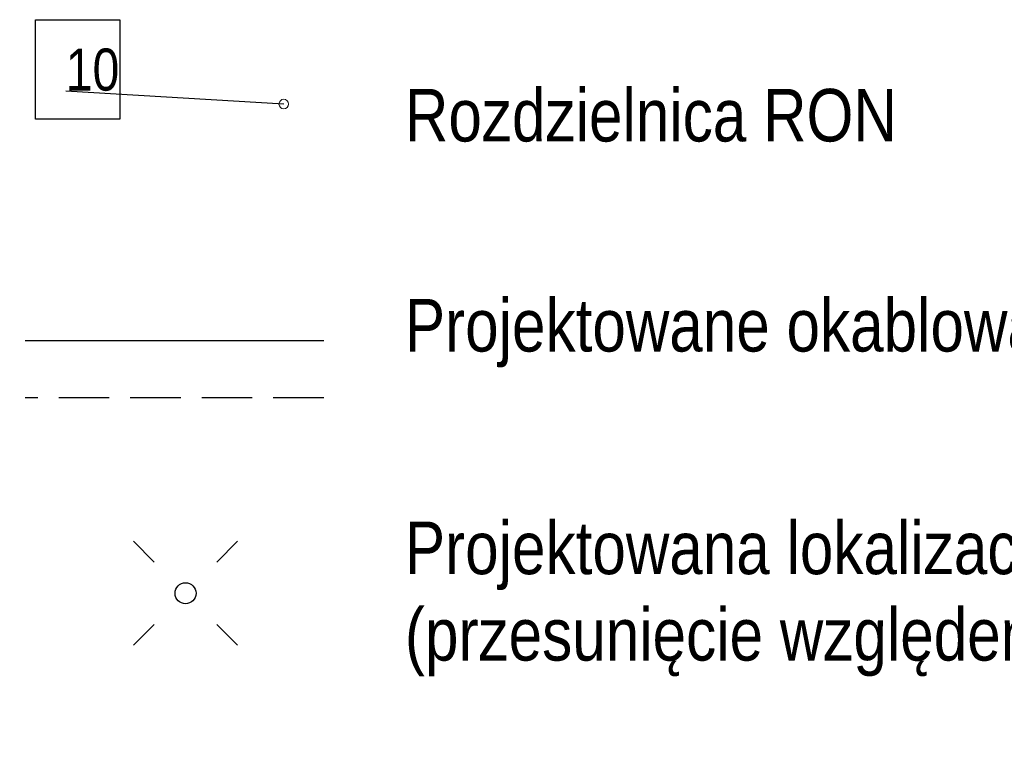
# Model space of a CAD drawing. Header units: metres. Extents: x -1013 to 1491425, y -5789533 to 1032.
# Tile 1 of 66: x 1491336 to 1491360, y -5789533 to -5789516. Entities that reach past the tile are written whole.
import ezdxf

# ---------------------------------------------------------------- set-up
doc = ezdxf.new("R2010")
doc.units = ezdxf.units.M
doc.header["$MEASUREMENT"] = 0
doc.linetypes.add('Krawędzie ukryte', pattern=[1.7, 1.2, -0.5])
for name, color, linetype, lineweight in [('710-L Legendy opisy1', 7, 'Continuous', 13), ('710-L Legendy opisy77', 21, 'Continuous', 25), ('710-L Legendy opisy85', 1, 'Continuous', 25)]:
    doc.layers.add(name, color=color, linetype=linetype, lineweight=lineweight)
doc.styles.add('STYL_AUTOMATYCZNY_3', font='ARIALN.TTF')
doc.dimstyles.new('STYL_AUTOMATYCZNY__5', dxfattribs={"dimtxt": 0.18, "dimasz": 0.456, "dimexe": 0.18, "dimexo": 0.0625, "dimgap": 0, "dimtad": 0, "dimtih": 1, "dimtoh": 1, "dimdec": 4, "dimzin": 0, "dimdsep": 46, "dimcen": 0.09, "dimadec": 0, "dimazin": 0, "dimtfac": 1, "dimtdec": 4, "dimtmove": 0, "dimatfit": 3, "dimldrblk": 'ARROWHEAD_1', "dimfxl": 1, "dimtolj": 1, "dimtzin": 0, "dimarcsym": 0})

# ---------------------------------------------------------------- blocks, each defined once
blk = doc.blocks.new('ARROWHEAD_1')
at = {"color": 0, "linetype": 'Continuous', "lineweight": 0}
blk.add_line((0, 0), (-1, 0), dxfattribs=at)
blk.add_circle((0, 0), 0.25, dxfattribs=at)

msp = doc.modelspace()

# ---------------------------------------------------------------- linework, layer by layer
at = {"layer": '710-L Legendy opisy77', "color": 21, "linetype": 'Krawędzie ukryte', "lineweight": 25}
msp.add_lwpolyline([(1491343.345, -5789524.698), (1491336.245, -5789524.698)], dxfattribs=at)
at = {"layer": '710-L Legendy opisy85', "color": 1, "linetype": 'Continuous', "lineweight": 25, "flags": 128}
msp.add_lwpolyline([(1491336.491, -5789515.705), (1491338.498, -5789515.705), (1491338.498, -5789518.072), (1491336.491, -5789518.072)], close=True, dxfattribs=at)
at = {"layer": '710-L Legendy opisy85', "color": 1, "linetype": 'Continuous', "lineweight": 25}
for points in [[(1491343.345, -5789523.345), (1491336.245, -5789523.345)], [(1491338.821, -5789528.111), (1491339.316, -5789528.606)], [(1491340.801, -5789528.606), (1491341.296, -5789528.111)], [(1491338.821, -5789530.586), (1491339.316, -5789530.091)], [(1491340.801, -5789530.091), (1491341.296, -5789530.586)]]:
    msp.add_lwpolyline(points, dxfattribs=at)
msp.add_circle((1491340.059, -5789529.348), 0.25, dxfattribs=at)

# ---------------------------------------------------------------- texts
at = {"layer": '710-L Legendy opisy1', "color": 7, "linetype": 'Continuous', "lineweight": 13, "insert": (1491345.276, -5789517.352), "char_height": 1.25, "attachment_point": 1, "style": 'STYL_AUTOMATYCZNY_3'}
msp.add_mtext('\\A1;{\\pql;\\fArial Narrow|b0|i0|c238|p0;\\W1.000000;Rozdzielnica \\fArial Narrow|b0|i0|c238|p0;\\W1.000000;RON }', dxfattribs=at)
at = {"layer": '710-L Legendy opisy1', "color": 7, "linetype": 'Continuous', "lineweight": 13, "char_height": 1.25, "width": 37.60966, "attachment_point": 1, "style": 'STYL_AUTOMATYCZNY_3'}
for s, insert, line_spacing_factor in [('\\A1;{\\pql;\\fArial Narrow|b0|i0|c238|p0;\\W1.000000;Projektowane okablowanie oświetlenia i sterowania lądowiska}', (1491345.276, -5789522.348), 0.995858), ('\\A1;{\\pql;\\fArial Narrow|b0|i0|c238|p0;\\W1.000000;Projektowan\\fArial Narrow|b0|i0|c238|p0;\\W1.000000;a lokalizacja latarni oświetleniowej (przesunięcie względem istniejącej latarni)}', (1491345.276, -5789527.644), 0.986385)]:
    msp.add_mtext(s, dxfattribs=dict(at, insert=insert, line_spacing_factor=line_spacing_factor))
at = {"layer": '710-L Legendy opisy85', "color": 1, "linetype": 'Continuous', "lineweight": 25, "insert": (1491337.211, -5789517.406), "char_height": 1, "attachment_point": 7, "style": 'STYL_AUTOMATYCZNY_3'}
msp.add_mtext('\\A1;{\\pql;\\fArial Narrow|b0|i0|c238|p0;\\W1.000000;10}', dxfattribs=at)

# ---------------------------------------------------------------- leaders
at = {"layer": '710-L Legendy opisy85', "color": 1, "linetype": 'Continuous', "lineweight": 25, "annotation_type": 0, "has_hookline": 1, "hookline_direction": 1, "text_width": 1.095}
msp.add_leader([(1491342.395, -5789517.712), (1491337.211, -5789517.406)], dimstyle='STYL_AUTOMATYCZNY__5', dxfattribs=at)

doc.saveas('drawing.dxf')
